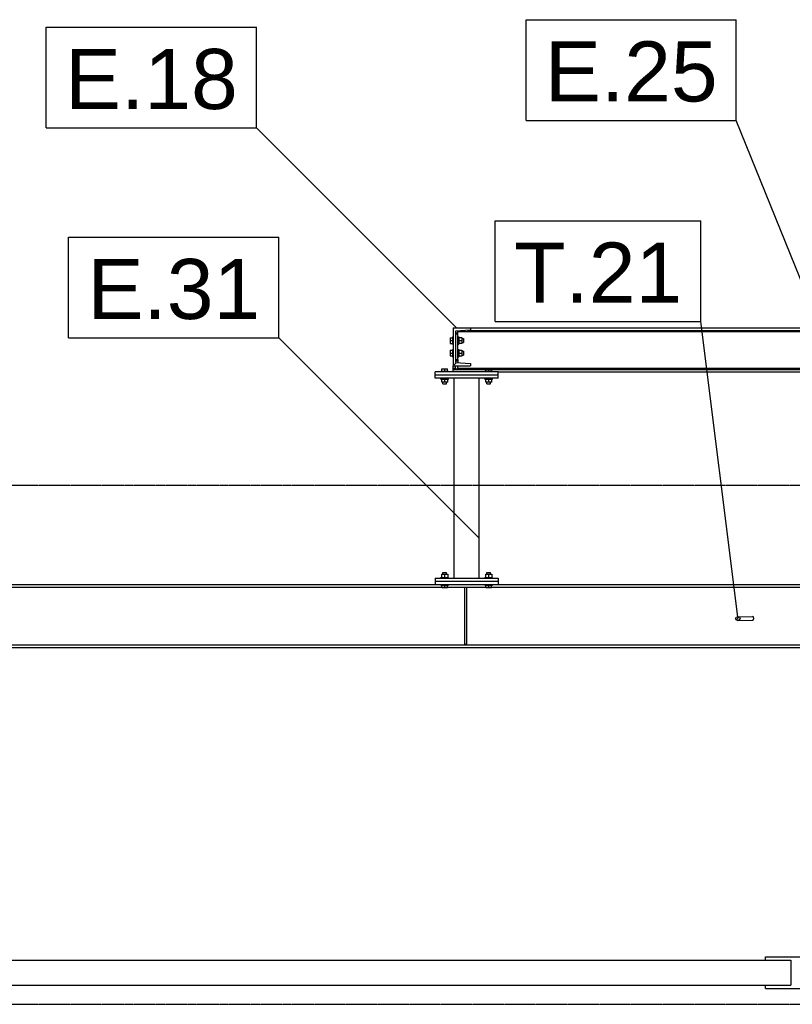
# Model space of a CAD drawing. Header units: millimetres. Extents: x -19654 to 22346, y -14260 to 15440.
# Tile 9 of 22: x -8332 to -5877, y 3150 to 6280. Entities that reach past the tile are written whole.
import ezdxf

# ---------------------------------------------------------------- set-up
doc = ezdxf.new("R2010")
doc.units = ezdxf.units.MM
doc.linetypes.add('DXK_LINE_DOT3', pattern=[5.9187, 2.979, -0.9799, 0.9799, -0.9799])
for name, color, linetype in [('TS_INNE_OBIEKTY', 7, 'Continuous'), ('TS_LINIE_WIDOCZNE', 7, 'Continuous'), ('TS_OPISY', 7, 'Continuous'), ('TS_OPISY_LINIE', 7, 'Continuous'), ('TS_OPISY_RAMKA', 7, 'Continuous'), ('TS_WYPELNIENIE', 7, 'Continuous')]:
    doc.layers.add(name, color=color, linetype=linetype)
doc.styles.add('Arial', font='ARIAL.TTF', dxfattribs={"height": 0.2})

# ---------------------------------------------------------------- blocks, each defined once
blk = doc.blocks.new('Part-305655477-1784 - 1303')
at = {"layer": 'TS_WYPELNIENIE', "linetype": 'Continuous'}
h = blk.add_hatch(dxfattribs=at)
h.set_pattern_fill('', color=256, scale=70, style=0, pattern_type=0)
h.set_pattern_definition([(45, (-6954.2, 5180), (-157.15, 157.15), [])])
h.paths.add_polyline_path([(-6954.2, 5300), (-6954.2, 5180), (-6899.2, 5180), (-6899.2, 5186.8), (-6947.2, 5190.6), (-6947.2, 5289.4), (-6899.2, 5293.2), (-6899.2, 5300)])
at = {"layer": 'TS_INNE_OBIEKTY', "color": 1, "linetype": 'Continuous'}
for p, q in [((-6954.2, 5300), (-6899.2, 5300)), ((-6954.2, 5300), (-6954.2, 5180)), ((-6899.2, 5293.2), (-6947.2, 5289.4)), ((-6899.2, 5300), (-6899.2, 5293.2)), ((-6947.2, 5289.4), (-6947.2, 5190.6)), ((-6954.2, 5180), (-6899.2, 5180)), ((-6947.2, 5190.6), (-6899.2, 5186.8)), ((-6899.2, 5186.8), (-6899.2, 5180))]:
    blk.add_line(p, q, dxfattribs=at)
blk = doc.blocks.new('GridLine-305655477-2471 - 1303')
at = {"layer": 'TS_INNE_OBIEKTY', "color": 4, "linetype": 'DXK_LINE_DOT3'}
blk.add_line((-16331.7, 4800), (18196.3, 4800), dxfattribs=at)
blk = doc.blocks.new('Part-305655477-1788 - 1303')
at = {"layer": 'TS_LINIE_WIDOCZNE', "color": 1, "linetype": 'Continuous'}
for p, q in [((-6951.2, 4504.7), (-6951.2, 5140)), ((-6871.2, 4504.7), (-6871.2, 5140))]:
    blk.add_line(p, q, dxfattribs=at)
blk = doc.blocks.new('Part-305655477-1790 - 1303')
at = {"layer": 'TS_LINIE_WIDOCZNE', "color": 1, "linetype": 'Continuous'}
for p, q in [((-6811.2, 5160), (-7011.2, 5160)), ((-7011.2, 5150), (-7011.2, 5160)), ((-6811.2, 5150), (-7011.2, 5150)), ((-6811.2, 5150), (-6811.2, 5160))]:
    blk.add_line(p, q, dxfattribs=at)
blk = doc.blocks.new('Part-305655477-1786 - 1303')
at = {"layer": 'TS_LINIE_WIDOCZNE', "color": 1, "linetype": 'Continuous'}
for p, q in [((-6939.2, 5281), (-6939.2, 5290)), ((-6947.2, 5285), (-6939.2, 5285)), ((-6939.2, 5280), (-6947.2, 5280)), ((-6939.2, 5280.2), (-6939.2, 5281)), ((-6939.2, 5280), (-6939.2, 5280.2)), ((-6939.2, 5200), (-6939.2, 5280)), ((-6947.2, 5200), (-6939.2, 5200)), ((-6939.2, 5200), (-6939.2, 5190)), ((-6947.2, 5195), (-6939.2, 5195)), ((-6947.2, 5168.6), (-6947.2, 5180)), ((-6939.2, 5168.6), (-6947.2, 5168.6)), ((-6939.2, 5168.6), (-6939.2, 5180))]:
    blk.add_line(p, q, dxfattribs=at)
blk = doc.blocks.new('GridLine-305655477-2470 - 1303')
at = {"layer": 'TS_INNE_OBIEKTY', "color": 4, "linetype": 'DXK_LINE_DOT3'}
blk.add_line((-16331.7, 3150), (18196.3, 3150), dxfattribs=at)
blk = doc.blocks.new('Part-305655477-1603 - 1303')
at = {"layer": 'TS_LINIE_WIDOCZNE', "color": 1, "linetype": 'Continuous'}
for p, q in [((-10201.7, 3290.5), (-10201.7, 3210.5)), ((-10201.7, 3290.5), (-5881.7, 3290.5)), ((-5881.7, 3290.5), (-5881.7, 3210.5)), ((-10201.7, 3210.5), (-5881.7, 3210.5))]:
    blk.add_line(p, q, dxfattribs=at)
blk = doc.blocks.new('Part-305655477-2064 - 1303')
at = {"layer": 'TS_LINIE_WIDOCZNE', "color": 1, "linetype": 'Continuous'}
for p, q in [((-6911.2, 4475.2), (-6917.2, 4475.2)), ((-6917.2, 4294.2), (-6917.2, 4475.2)), ((-6911.2, 4294.2), (-6911.2, 4475.2)), ((-6911.2, 4294.2), (-6917.2, 4294.2))]:
    blk.add_line(p, q, dxfattribs=at)
blk = doc.blocks.new('Part-305655477-1605 - 1303')
at = {"layer": 'TS_LINIE_WIDOCZNE', "color": 1, "linetype": 'Continuous'}
for p, q in [((-10271.7, 4484.7), (-7011.2, 4484.7)), ((-10271.7, 4476.2), (-5811.7, 4476.2)), ((-6811.2, 4484.7), (-5811.7, 4484.7)), ((-10271.7, 4293.2), (-5811.7, 4293.2)), ((-10271.7, 4284.7), (-5811.7, 4284.7))]:
    blk.add_line(p, q, dxfattribs=at)
blk = doc.blocks.new('Bolt-305655477-1792 - 1303')
at = {"layer": 'TS_INNE_OBIEKTY', "color": 1, "linetype": 'Continuous'}
for p, q in [((-6990.2, 5162.5), (-6990.2, 5170)), ((-6990.2, 5170), (-6972.2, 5170)), ((-6981.2, 5162.5), (-6981.2, 5170)), ((-6972.2, 5162.5), (-6972.2, 5170)), ((-6850.2, 5162.5), (-6850.2, 5170)), ((-6850.2, 5170), (-6832.2, 5170)), ((-6841.2, 5162.5), (-6841.2, 5170)), ((-6832.2, 5162.5), (-6832.2, 5170)), ((-6993.2, 5162.5), (-6969.2, 5162.5)), ((-6993.2, 5160), (-6993.2, 5162.5)), ((-6993.2, 5137.5), (-6993.2, 5140)), ((-6993.2, 5137.5), (-6969.2, 5137.5)), ((-6990.7, 5127.5), (-6990.7, 5137.5)), ((-6981.2, 5127.5), (-6981.2, 5137.5)), ((-6971.7, 5127.5), (-6971.7, 5137.5)), ((-6969.2, 5160), (-6969.2, 5162.5)), ((-6969.2, 5137.5), (-6969.2, 5140)), ((-6853.2, 5162.5), (-6829.2, 5162.5)), ((-6853.2, 5160), (-6853.2, 5162.5)), ((-6853.2, 5137.5), (-6853.2, 5140)), ((-6853.2, 5137.5), (-6829.2, 5137.5)), ((-6850.7, 5127.5), (-6850.7, 5137.5)), ((-6841.2, 5127.5), (-6841.2, 5137.5)), ((-6831.7, 5127.5), (-6831.7, 5137.5)), ((-6829.2, 5160), (-6829.2, 5162.5)), ((-6829.2, 5137.5), (-6829.2, 5140)), ((-6971.7, 5127.5), (-6990.7, 5127.5)), ((-6987.2, 5122.5), (-6987.2, 5127.5)), ((-6987.2, 5122.5), (-6975.2, 5122.5)), ((-6975.2, 5122.5), (-6975.2, 5127.5)), ((-6831.7, 5127.5), (-6850.7, 5127.5)), ((-6847.2, 5122.5), (-6847.2, 5127.5)), ((-6847.2, 5122.5), (-6835.2, 5122.5)), ((-6835.2, 5122.5), (-6835.2, 5127.5))]:
    blk.add_line(p, q, dxfattribs=at)
blk = doc.blocks.new('Part-305655477-1710 - 1303')
at = {"layer": 'TS_WYPELNIENIE', "linetype": 'Continuous'}
h = blk.add_hatch(dxfattribs=at)
h.set_pattern_fill('', color=256, scale=70, style=0, pattern_type=0)
h.set_pattern_definition([(45, (-6055.45, 4372), (-157.15, 157.15), [])])
h.paths.add_polyline_path([(-6057.5, 4376.2), (-6055.4, 4372), (-6050.3, 4370.2), (-6045, 4371.9), (-6042.8, 4376.2), (-6044.9, 4380.4), (-6050.1, 4382.2), (-6055.3, 4380.5)])
at = {"layer": 'TS_INNE_OBIEKTY', "color": 1, "linetype": 'Continuous'}
for p, q in [((-6055.3, 4380.5), (-6050.1, 4382.2)), ((-6050.1, 4382.2), (-6044.9, 4380.4)), ((-6057.5, 4376.2), (-6055.3, 4380.5)), ((-6055.4, 4372), (-6057.5, 4376.2)), ((-6050.3, 4370.2), (-6055.4, 4372)), ((-6045, 4371.9), (-6050.3, 4370.2)), ((-6042.8, 4376.2), (-6045, 4371.9)), ((-6044.9, 4380.4), (-6042.8, 4376.2))]:
    blk.add_line(p, q, dxfattribs=at)
at = {"layer": 'TS_LINIE_WIDOCZNE', "color": 1, "linetype": 'Continuous'}
for p, q in [((-6050.1, 4382.2), (-6003.3, 4383)), ((-5999.9, 4381.2), (-6003.3, 4383)), ((-6050.3, 4370.2), (-6003.4, 4371)), ((-6003.4, 4371), (-5999.9, 4372.7)), ((-5998.5, 4376.9), (-5999.9, 4381.2)), ((-5999.9, 4372.7), (-5998.5, 4376.9))]:
    blk.add_line(p, q, dxfattribs=at)
blk = doc.blocks.new('Part-305655477-1747 - 1303')
at = {"layer": 'TS_LINIE_WIDOCZNE', "color": 1, "linetype": 'Continuous'}
for p, q in [((-6909.2, 5292.4), (-5751.7, 5292.4)), ((-6899.2, 5300), (-5801.7, 5300)), ((-5706.7, 5292.4), (-4521.7, 5292.4)), ((-5696.7, 5300), (-4571.7, 5300)), ((-4476.7, 5292.4), (-3291.7, 5292.4)), ((-4466.7, 5300), (-3341.7, 5300)), ((-3246.7, 5292.4), (-2079.2, 5292.4)), ((-3236.7, 5300), (-2089.2, 5300)), ((-6939.2, 5288.2), (-5751.7, 5288.2)), ((-5736.7, 5288.2), (-4521.7, 5288.2)), ((-4506.7, 5288.2), (-3291.7, 5288.2)), ((-3276.7, 5288.2), (-2049.2, 5288.2)), ((-6954.2, 5160), (-6954.2, 5180)), ((-6954.2, 5171.8), (-6947.2, 5171.8)), ((-6954.2, 5167.6), (-2034.2, 5167.6)), ((-6939.2, 5171.8), (-5744.7, 5171.8)), ((-5736.7, 5171.8), (-4514.7, 5171.8)), ((-4506.7, 5171.8), (-3284.7, 5171.8)), ((-3276.7, 5171.8), (-2049.2, 5171.8)), ((-2041.2, 5171.8), (-2034.2, 5171.8)), ((-2034.2, 5180), (-2034.2, 5160)), ((-6811.2, 5160), (-5811.7, 5160)), ((-5611.7, 5160), (-2171.2, 5160))]:
    blk.add_line(p, q, dxfattribs=at)
blk = doc.blocks.new('Bolt-305655477-1787 - 1303')
at = {"layer": 'TS_INNE_OBIEKTY', "color": 1, "linetype": 'Continuous'}
for p, q in [((-6964.2, 5269), (-6956.7, 5269)), ((-6964.2, 5269), (-6964.2, 5251)), ((-6964.2, 5260), (-6956.7, 5260)), ((-6956.7, 5272), (-6956.7, 5248)), ((-6956.7, 5272), (-6954.2, 5272)), ((-6939.2, 5272), (-6936.7, 5272)), ((-6936.7, 5272), (-6936.7, 5248)), ((-6936.7, 5269.5), (-6926.7, 5269.5)), ((-6936.7, 5260), (-6926.7, 5260)), ((-6926.7, 5269.5), (-6926.7, 5250.5)), ((-6926.7, 5266), (-6921.7, 5266)), ((-6921.7, 5266), (-6921.7, 5254)), ((-6964.2, 5251), (-6956.7, 5251)), ((-6964.2, 5229), (-6956.7, 5229)), ((-6964.2, 5229), (-6964.2, 5211)), ((-6956.7, 5248), (-6954.2, 5248)), ((-6956.7, 5232), (-6956.7, 5208)), ((-6956.7, 5232), (-6954.2, 5232)), ((-6939.2, 5248), (-6936.7, 5248)), ((-6939.2, 5232), (-6936.7, 5232)), ((-6926.7, 5250.5), (-6936.7, 5250.5)), ((-6936.7, 5232), (-6936.7, 5208)), ((-6936.7, 5229.5), (-6926.7, 5229.5)), ((-6926.7, 5254), (-6921.7, 5254)), ((-6926.7, 5229.5), (-6926.7, 5210.5)), ((-6964.2, 5220), (-6956.7, 5220)), ((-6964.2, 5211), (-6956.7, 5211)), ((-6956.7, 5208), (-6954.2, 5208)), ((-6939.2, 5208), (-6936.7, 5208)), ((-6936.7, 5220), (-6926.7, 5220)), ((-6926.7, 5210.5), (-6936.7, 5210.5)), ((-6926.7, 5226), (-6921.7, 5226)), ((-6926.7, 5214), (-6921.7, 5214)), ((-6921.7, 5226), (-6921.7, 5214))]:
    blk.add_line(p, q, dxfattribs=at)
blk = doc.blocks.new('Part-305655477-1791 - 1303')
at = {"layer": 'TS_LINIE_WIDOCZNE', "color": 1, "linetype": 'Continuous'}
for p, q in [((-6811.2, 5150), (-7011.2, 5150)), ((-7011.2, 5140), (-7011.2, 5150)), ((-6811.2, 5140), (-7011.2, 5140)), ((-6811.2, 5140), (-6811.2, 5150))]:
    blk.add_line(p, q, dxfattribs=at)
blk = doc.blocks.new('Part-305655477-1873 - 1303')
at = {"layer": 'TS_LINIE_WIDOCZNE', "color": 1, "linetype": 'Continuous'}
for p, q in [((-5961.7, 3290.5), (-5961.7, 3300.5)), ((-5961.7, 3300.5), (-5811.7, 3300.5)), ((-5811.7, 3200.5), (-5811.7, 3300.5)), ((-5961.7, 3200.5), (-5961.7, 3210.5)), ((-5961.7, 3200.5), (-5811.7, 3200.5))]:
    blk.add_line(p, q, dxfattribs=at)
blk = doc.blocks.new('Part-305655477-1928 - 1303')
at = {"layer": 'TS_LINIE_WIDOCZNE', "color": 1, "linetype": 'Continuous'}
for p, q in [((-7011.2, 4494.7), (-7011.2, 4484.7)), ((-7011.2, 4494.7), (-6811.2, 4494.7)), ((-7011.2, 4484.7), (-6811.2, 4484.7)), ((-6811.2, 4494.7), (-6811.2, 4484.7))]:
    blk.add_line(p, q, dxfattribs=at)
blk = doc.blocks.new('Part-305655477-1929 - 1303')
at = {"layer": 'TS_LINIE_WIDOCZNE', "color": 1, "linetype": 'Continuous'}
for p, q in [((-7011.2, 4504.7), (-7011.2, 4494.7)), ((-7011.2, 4504.7), (-6811.2, 4504.7)), ((-7011.2, 4494.7), (-6811.2, 4494.7)), ((-6811.2, 4504.7), (-6811.2, 4494.7))]:
    blk.add_line(p, q, dxfattribs=at)
blk = doc.blocks.new('Bolt-305655477-1930 - 1303')
at = {"layer": 'TS_INNE_OBIEKTY', "color": 1, "linetype": 'Continuous'}
for p, q in [((-6993.2, 4507.2), (-6969.2, 4507.2)), ((-6993.2, 4504.7), (-6993.2, 4507.2)), ((-6990.7, 4517.2), (-6971.7, 4517.2)), ((-6990.7, 4507.2), (-6990.7, 4517.2)), ((-6987.2, 4522.2), (-6975.2, 4522.2)), ((-6987.2, 4517.2), (-6987.2, 4522.2)), ((-6981.2, 4507.2), (-6981.2, 4517.2)), ((-6975.2, 4517.2), (-6975.2, 4522.2)), ((-6971.7, 4517.2), (-6971.7, 4507.2)), ((-6969.2, 4504.7), (-6969.2, 4507.2)), ((-6853.2, 4507.2), (-6829.2, 4507.2)), ((-6853.2, 4504.7), (-6853.2, 4507.2)), ((-6850.7, 4517.2), (-6831.7, 4517.2)), ((-6850.7, 4507.2), (-6850.7, 4517.2)), ((-6847.2, 4522.2), (-6835.2, 4522.2)), ((-6847.2, 4517.2), (-6847.2, 4522.2)), ((-6841.2, 4507.2), (-6841.2, 4517.2)), ((-6835.2, 4517.2), (-6835.2, 4522.2)), ((-6831.7, 4517.2), (-6831.7, 4507.2)), ((-6829.2, 4504.7), (-6829.2, 4507.2)), ((-6993.2, 4482.2), (-6993.2, 4484.7)), ((-6993.2, 4482.2), (-6969.2, 4482.2)), ((-6990.2, 4474.7), (-6990.2, 4482.2)), ((-6981.2, 4474.7), (-6981.2, 4482.2)), ((-6972.2, 4474.7), (-6972.2, 4482.2)), ((-6969.2, 4482.2), (-6969.2, 4484.7)), ((-6853.2, 4482.2), (-6853.2, 4484.7)), ((-6853.2, 4482.2), (-6829.2, 4482.2)), ((-6850.2, 4474.7), (-6850.2, 4482.2)), ((-6841.2, 4474.7), (-6841.2, 4482.2)), ((-6832.2, 4474.7), (-6832.2, 4482.2)), ((-6829.2, 4482.2), (-6829.2, 4484.7)), ((-6990.2, 4474.7), (-6972.2, 4474.7)), ((-6850.2, 4474.7), (-6832.2, 4474.7))]:
    blk.add_line(p, q, dxfattribs=at)
blk = doc.blocks.new('Mark-305655477-3364 - 1303')
at = {"layer": 'TS_OPISY_LINIE', "linetype": 'Continuous'}
blk.add_line((-6942.9, 5299.5), (-7579.3, 5935.9), dxfattribs=at)
at = {"layer": 'TS_OPISY_RAMKA', "linetype": 'Continuous'}
for p, q in [((-8247.5, 6255.9), (-7579.3, 6255.9)), ((-8247.5, 5935.9), (-8247.5, 6255.9)), ((-7579.3, 5935.9), (-7579.3, 6255.9)), ((-8247.5, 5935.9), (-7579.3, 5935.9))]:
    blk.add_line(p, q, dxfattribs=at)
blk.add_wipeout([(-7639.3, 5995.9), (-7639.3, 6195.9), (-8187.5, 6195.9), (-8187.5, 5995.9)]).dxf.layer = 'TS_OPISY_LINIE'
blk.add_wipeout([(-7639.3, 5995.9), (-7639.3, 6195.9), (-8187.5, 6195.9), (-8187.5, 5995.9)]).dxf.layer = 'TS_OPISY_LINIE'
at = {"layer": 'TS_OPISY', "style": 'Arial'}
blk.add_text('E.18', height=191.02, dxfattribs=at).set_placement((-8187.5, 5995.9))
blk = doc.blocks.new('Mark-305655477-3354 - 1303')
at = {"layer": 'TS_OPISY_LINIE', "linetype": 'Continuous'}
blk.add_line((-6050.2, 4381.8), (-6167, 5320.5), dxfattribs=at)
at = {"layer": 'TS_OPISY_RAMKA', "linetype": 'Continuous'}
for p, q in [((-6820.4, 5640.5), (-6167, 5640.5)), ((-6820.4, 5320.5), (-6820.4, 5640.5)), ((-6167, 5320.5), (-6167, 5640.5)), ((-6820.4, 5320.5), (-6167, 5320.5))]:
    blk.add_line(p, q, dxfattribs=at)
blk.add_wipeout([(-6227, 5380.5), (-6227, 5580.5), (-6760.4, 5580.5), (-6760.4, 5380.5)]).dxf.layer = 'TS_OPISY_LINIE'
blk.add_wipeout([(-6227, 5380.5), (-6227, 5580.5), (-6760.4, 5580.5), (-6760.4, 5380.5)]).dxf.layer = 'TS_OPISY_LINIE'
at = {"layer": 'TS_OPISY', "style": 'Arial'}
blk.add_text('T.21', height=191.02, dxfattribs=at).set_placement((-6760.4, 5380.5))
blk = doc.blocks.new('Mark-305655477-3360 - 1303')
at = {"layer": 'TS_OPISY_LINIE', "linetype": 'Continuous'}
blk.add_line((-5740.4, 5180.5), (-6054.6, 5959.9), dxfattribs=at)
at = {"layer": 'TS_OPISY_RAMKA', "linetype": 'Continuous'}
for p, q in [((-6722.8, 6279.9), (-6054.6, 6279.9)), ((-6722.8, 5959.9), (-6722.8, 6279.9)), ((-6054.6, 5959.9), (-6054.6, 6279.9)), ((-6722.8, 5959.9), (-6054.6, 5959.9))]:
    blk.add_line(p, q, dxfattribs=at)
blk.add_wipeout([(-6114.6, 6019.9), (-6114.6, 6219.9), (-6662.8, 6219.9), (-6662.8, 6019.9)]).dxf.layer = 'TS_OPISY_LINIE'
blk.add_wipeout([(-6114.6, 6019.9), (-6114.6, 6219.9), (-6662.8, 6219.9), (-6662.8, 6019.9)]).dxf.layer = 'TS_OPISY_LINIE'
at = {"layer": 'TS_OPISY', "style": 'Arial'}
blk.add_text('E.25', height=191.02, dxfattribs=at).set_placement((-6662.8, 6019.9))
blk = doc.blocks.new('Mark-305655477-3365 - 1303')
at = {"layer": 'TS_OPISY_LINIE', "linetype": 'Continuous'}
blk.add_line((-6871.7, 4632.1), (-7508.1, 5268.4), dxfattribs=at)
at = {"layer": 'TS_OPISY_RAMKA', "linetype": 'Continuous'}
for p, q in [((-8176.3, 5588.4), (-7508.1, 5588.4)), ((-8176.3, 5268.4), (-8176.3, 5588.4)), ((-7508.1, 5268.4), (-7508.1, 5588.4)), ((-8176.3, 5268.4), (-7508.1, 5268.4))]:
    blk.add_line(p, q, dxfattribs=at)
blk.add_wipeout([(-7568.1, 5328.4), (-7568.1, 5528.4), (-8116.3, 5528.4), (-8116.3, 5328.4)]).dxf.layer = 'TS_OPISY_LINIE'
blk.add_wipeout([(-7568.1, 5328.4), (-7568.1, 5528.4), (-8116.3, 5528.4), (-8116.3, 5328.4)]).dxf.layer = 'TS_OPISY_LINIE'
at = {"layer": 'TS_OPISY', "style": 'Arial'}
blk.add_text('E.31', height=191.02, dxfattribs=at).set_placement((-8116.3, 5328.4))

msp = doc.modelspace()

# ---------------------------------------------------------------- block references
for name in ['Part-305655477-1784 - 1303', 'Part-305655477-1747 - 1303', 'Part-305655477-1786 - 1303', 'Bolt-305655477-1787 - 1303', 'Bolt-305655477-1792 - 1303', 'Part-305655477-1790 - 1303', 'Part-305655477-1791 - 1303', 'Part-305655477-1788 - 1303', 'GridLine-305655477-2471 - 1303', 'Bolt-305655477-1930 - 1303', 'Part-305655477-1605 - 1303', 'Part-305655477-1929 - 1303', 'Part-305655477-1928 - 1303', 'Part-305655477-2064 - 1303', 'Part-305655477-1710 - 1303', 'GridLine-305655477-2470 - 1303', 'Part-305655477-1603 - 1303', 'Part-305655477-1873 - 1303']:
    msp.add_blockref(name, (0, 0))

# ---------------------------------------------------------------- next in the draw order: block references
for name in ['Mark-305655477-3364 - 1303', 'Mark-305655477-3354 - 1303']:
    msp.add_blockref(name, (0, 0))

# ---------------------------------------------------------------- next in the draw order: block references
for name in ['Mark-305655477-3360 - 1303', 'Mark-305655477-3365 - 1303']:
    msp.add_blockref(name, (0, 0))

doc.saveas('drawing.dxf')
